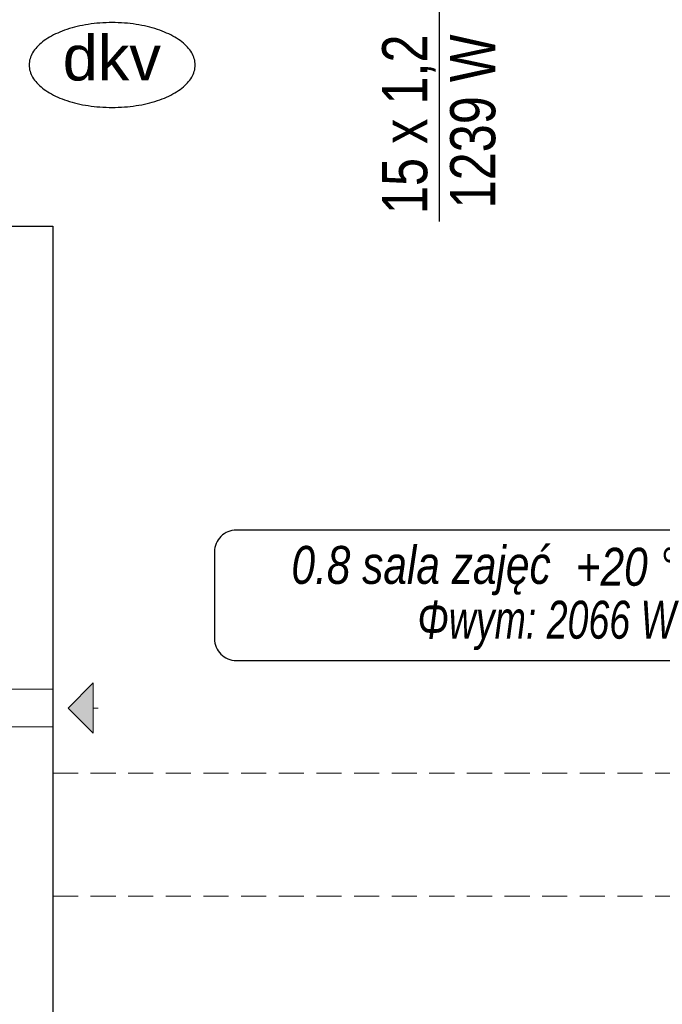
# Model space of a CAD drawing. Extents: x -440864 to -355682, y 13652 to 155872.
# Tile 30 of 179: x -426817 to -424256, y 32302 to 36226. Entities that reach past the tile are written whole.
import ezdxf
from ezdxf.lldxf.tags import DXFTag

# ---------------------------------------------------------------- set-up
doc = ezdxf.new("R2010")
doc.units = 0
doc.header["$MEASUREMENT"] = 0
doc.linetypes.add('Krawędzie ukryte', pattern=[150, 100, -50])
for name, color, linetype in [('#podkład', 252, 'Continuous'), ('IS_Grafika', 7, 'SOLID'), ('IS_Opisy_działek_Therm', 7, 'SOLID'), ('IS_Text_Konstrukcji', 7, 'Continuous'), ('Istniejące kominy', 252, 'Continuous')]:
    doc.layers.add(name, color=color, linetype=linetype)
for name, color, linetype, lineweight in [('INWENT.ŚCIANY_Nr_Pióra__1', 252, 'Continuous', 25), ('Istniejące kominy_Nr_Pióra__21', 252, 'Continuous', 9), ('Istniejące stropy_Nr_Pióra__5', 252, 'Continuous', 13)]:
    doc.layers.add(name, color=color, linetype=linetype, lineweight=lineweight)
doc.styles.get("Standard").update_dxf_attribs({"font": 'arial.ttf', "width": 0.8, "bigfont": 'BIGFONT.SHX'})
tags = doc.linetypes.add('SOLID', pattern=[10, 10, 0]).pattern_tags.tags
tags[6:7] = [DXFTag(74, 4), DXFTag(75, 0), DXFTag(340, '0'), DXFTag(46, 0.0), DXFTag(50, 0.0), DXFTag(44, 0.0), DXFTag(45, 0.0)]
tags[4:5] = [DXFTag(74, 4), DXFTag(75, 0), DXFTag(340, '0'), DXFTag(46, 0.0), DXFTag(50, 0.0), DXFTag(44, 0.0), DXFTag(45, 0.0)]

# ---------------------------------------------------------------- blocks, each defined once
blk = doc.blocks.new('Linia_1', base_point=(-426624.9, 33482.6))
at = {"layer": 'Istniejące kominy_Nr_Pióra__21', "linetype": 'Continuous'}
blk.add_hatch(color=256, dxfattribs=at).paths.add_polyline_path([(-426624.9, 33482.6), (-426524.9, 33582.6), (-426524.9, 33382.6)], flags=0)
for p, q in [((-426624.9, 33482.6), (-426524.9, 33582.6)), ((-426524.9, 33582.6), (-426524.9, 33382.6)), ((-426624.9, 33482.6), (-426524.9, 33382.6)), ((-426524.9, 33482.6), (-426504.9, 33482.6))]:
    blk.add_line(p, q, dxfattribs=at)
blk = doc.blocks.new('parter')
at = {"layer": 'INWENT.ŚCIANY_Nr_Pióra__1', "color": 252, "linetype": 'Continuous'}
for p, q in [((-426974.9, 35402.6), (-426684.9, 35402.6)), ((-426684.9, 35402.6), (-426684.9, 31902.6))]:
    blk.add_line(p, q, dxfattribs=at)
at = {"layer": 'Istniejące kominy_Nr_Pióra__21', "color": 252, "linetype": 'Continuous'}
for p, q in [((-426974.9, 33557.6), (-426684.9, 33557.6)), ((-426684.9, 33407.6), (-426974.9, 33407.6))]:
    blk.add_line(p, q, dxfattribs=at)
at = {"layer": 'Istniejące stropy_Nr_Pióra__5', "color": 252, "linetype": 'Krawędzie ukryte'}
for p, q in [((-420134.9, 33222.6), (-426684.9, 33222.6)), ((-420134.9, 32732.6), (-426684.9, 32732.6))]:
    blk.add_line(p, q, dxfattribs=at)
at = {"layer": 'Istniejące kominy', "color": 252, "linetype": 'Continuous'}
blk.add_blockref('Linia_1', (-426624.9, 33482.6), dxfattribs=at)

msp = doc.modelspace()

# ---------------------------------------------------------------- block references
at = {"layer": '#podkład', "color": 3, "lineweight": 50}
msp.add_blockref('parter', (0, 0), dxfattribs=at)

# ---------------------------------------------------------------- next in the draw order: linework, layer by layer
at = {"layer": 'IS_Grafika', "color": 7}
for points, knots in [([(-426448.9, 36214.3), (-426465.2, 36214.3), (-426497.2, 36213.1), (-426543.8, 36207.9), (-426587.7, 36199.4), (-426628.4, 36188), (-426665.4, 36173.9), (-426698.2, 36157.3), (-426726.2, 36138.6), (-426749.1, 36117.8), (-426766.4, 36095.2), (-426777.3, 36070.9), (-426779.9, 36053.7), (-426779.9, 36045.3)], [0, 0, 0, 0, 4.894746, 9.593459, 14.070318, 18.299405, 22.256676, 25.922722, 29.286934, 32.354005, 35.15393, 37.755543, 40.278576, 40.278576, 40.278576, 40.278576]), ([(-426117.9, 36045.3), (-426117.9, 36053.7), (-426120.4, 36070.9), (-426131.3, 36095.2), (-426148.6, 36117.8), (-426171.5, 36138.6), (-426199.6, 36157.3), (-426232.3, 36173.9), (-426269.3, 36188), (-426310, 36199.4), (-426353.9, 36207.9), (-426400.6, 36213.1), (-426432.5, 36214.3), (-426448.9, 36214.3)], [0, 0, 0, 0, 2.523033, 5.124646, 7.924571, 10.991642, 14.355854, 18.0219, 21.979171, 26.208258, 30.685117, 35.38383, 40.278576, 40.278576, 40.278576, 40.278576]), ([(-426779.9, 36045.3), (-426779.9, 36036.9), (-426777.3, 36019.7), (-426766.4, 35995.4), (-426749.1, 35972.8), (-426726.2, 35952.1), (-426698.2, 35933.3), (-426665.4, 35916.8), (-426628.4, 35902.7), (-426587.7, 35891.2), (-426543.8, 35882.8), (-426497.2, 35877.5), (-426465.2, 35876.3), (-426448.9, 35876.3)], [0, 0, 0, 0, 2.523033, 5.124646, 7.924571, 10.991642, 14.355854, 18.0219, 21.979171, 26.208258, 30.685117, 35.38383, 40.278576, 40.278576, 40.278576, 40.278576]), ([(-426448.9, 35876.3), (-426432.5, 35876.3), (-426400.6, 35877.5), (-426353.9, 35882.8), (-426310, 35891.2), (-426269.3, 35902.7), (-426232.3, 35916.8), (-426199.6, 35933.3), (-426171.5, 35952.1), (-426148.6, 35972.8), (-426131.3, 35995.4), (-426120.4, 36019.7), (-426117.9, 36036.9), (-426117.9, 36045.3)], [0, 0, 0, 0, 4.894746, 9.593459, 14.070318, 18.299405, 22.256676, 25.922722, 29.286934, 32.354005, 35.15393, 37.755543, 40.278576, 40.278576, 40.278576, 40.278576])]:
    msp.add_open_spline(points, degree=3, knots=knots, dxfattribs=at)
at = {"layer": 'IS_Opisy_działek_Therm', "ltscale": 10}
msp.add_line((-425145.8, 36347), (-425145.8, 35422), dxfattribs=at)
at = {"layer": 'IS_Text_Konstrukcji', "linetype": 'SOLID', "ltscale": 10}
msp.add_lwpolyline([(-425954.4, 33672), (-423982.7, 33672, 0.414214), (-423896.1, 33758.7), (-423896.1, 34105.4, 0.414214), (-423982.7, 34192), (-425954.4, 34192, 0.414214), (-426041.1, 34105.4), (-426041.1, 33758.7, 0.414214), (-425954.4, 33672)], format="xyb", dxfattribs=at)

# ---------------------------------------------------------------- next in the draw order: texts
at = {"layer": 'IS_Grafika', "color": 7, "lineweight": 40}
msp.add_text('dkv', height=180, dxfattribs=at).set_placement((-426645.9, 35983.7))
at = {"layer": 'IS_Opisy_działek_Therm', "ltscale": 10, "char_height": 180, "rotation": 90}
for s, insert, attachment_point in [('\\fArial|b0|i0;1653 W', (-427064.9, 36177), 3), ('\\fArial|b0|i0;15 x 1,2', (-425159.6, 36167), 9), ('\\fArial|b0|i0;1239 W', (-425102, 36167), 3)]:
    msp.add_mtext(s, dxfattribs=dict(at, insert=insert, attachment_point=attachment_point))
at = {"layer": 'IS_Opisy_działek_Therm', "color": 3, "lineweight": 50, "ltscale": 10, "char_height": 180, "rotation": 90}
for insert, attachment_point in [((-426809.9, 36127), 3), ((-425174.6, 36127), 9), ((-425117, 36127), 3), ((-426792.5, 35672), 9), ((-426792.5, 35672), 9), ((-425099.6, 35672), 9), ((-425099.6, 35672), 9)]:
    msp.add_mtext('\\fArial|b0|i0;', dxfattribs=dict(at, insert=insert, attachment_point=attachment_point))
at = {"layer": 'IS_Text_Konstrukcji', "linetype": 'SOLID', "ltscale": 10, "char_height": 151.2}
for s, insert, attachment_point in [('\\fArial|b0|i1;+20 °C', (-424601.1, 33968), 7), ('\\fArial|b0|i1;0.8 sala zajęć', (-424701.1, 33932), 9), ('\\fArial|b0|i1;Φwym: 2066 W', (-424651.1, 33910.4), 2)]:
    msp.add_mtext(s, dxfattribs=dict(at, insert=insert, attachment_point=attachment_point))

doc.saveas('drawing.dxf')
